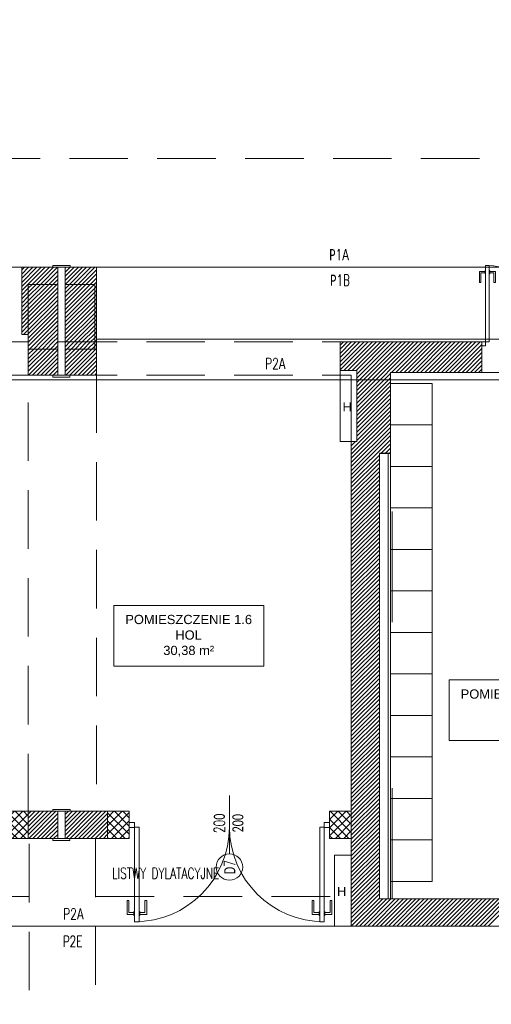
# Model space of a CAD drawing. Header units: millimetres. Extents: x -20020 to 55682, y 3351 to 17623.
# Tile 24 of 49: x -3062 to -2551, y 11325 to 12393. Entities that reach past the tile are written whole.
import ezdxf

# ---------------------------------------------------------------- set-up
doc = ezdxf.new("R2010")
doc.units = ezdxf.units.MM
doc.linetypes.add('ACAD_ISO03W100', pattern=[30, 12, -18])
doc.linetypes.add('HIDDEN', pattern=[9.525, 6.35, -3.175])
doc.layers.get('0').update_dxf_attribs({"color": 252, "lineweight": 9})
for name, color, linetype, lineweight in [('_Drzwi', 252, 'Continuous', 9), ('ARANŻACJA', 252, 'Continuous', 9), ('cienka', 252, 'Continuous', 9), ('ETYKIETY POMIESZCZEŃ', 252, 'Continuous', 9), ('nowe', 252, 'Continuous', 9), ('OKNA', 252, 'Continuous', 9), ('OPISY', 252, 'Continuous', 9), ('PODCIĄG', 252, 'HIDDEN', 9), ('RZUT DACHU', 252, 'Continuous', 9), ('srednia', 252, 'Continuous', 9), ('ŚCIANY KONSTRUKCYJNE', 252, 'Continuous', 9), ('ŚCIANY WYPEŁNIENIE', 252, 'Continuous', 9)]:
    doc.layers.add(name, color=color, linetype=linetype, lineweight=lineweight)
doc.styles.add('MED_ARIAL_Tabela', font='arial.ttf')
doc.styles.get("Standard").update_dxf_attribs({"font": 'romans.shx', "width": 0.7})
pattern_1 = [(45, (-9946.254, 15800.4655), (-4.490128, 4.490128), []), (135, (-9946.254, 15800.4655), (-4.490128, -4.490128), [])]

# ---------------------------------------------------------------- blocks, each defined once
blk = doc.blocks.new('drzwi_wew_901')
blk.add_line((0, 19.2), (0, -12.9))
at = {"color": 0}
for p, q in [((32, -71.6), (30.5, -71.6)), ((30.5, -83.6), (30.5, -71.6)), ((32, -82.1), (32, -71.6)), ((46, -71.6), (47.5, -71.6)), ((46, -82.1), (46, -71.6)), ((47.5, -83.6), (47.5, -71.6)), ((36.5, -83.6), (30.5, -83.6)), ((36.5, -82.1), (32, -82.1)), ((37, -81.1), (36.5, -81.1)), ((36.5, -84.6), (36.5, -81.1)), ((41, -81.1), (41.5, -81.1)), ((41.5, -84.6), (41.5, -81.1)), ((41.5, -82.1), (46, -82.1)), ((41.5, -83.6), (47.5, -83.6)), ((37, -84.6), (36.5, -84.6)), ((41, -84.6), (41.5, -84.6))]:
    blk.add_line(p, q, dxfattribs=at)
for points in [[(-45, -8), (-45, -4), (-41, -4), (-41, -8)], [(41, -8), (37, -8), (37, -90), (41, -90)], [(45, -8), (45, -4), (41, -4), (41, -8)]]:
    blk.add_lwpolyline(points, close=True)
at = {"color": 0, "linetype": 'Continuous', "ltscale": 50}
blk.add_arc((41, -8), 82, 180, 270, dxfattribs=at)

msp = doc.modelspace()

# ---------------------------------------------------------------- hatches: boundary and pattern name
at = {"layer": 'nowe'}
h = msp.add_hatch(dxfattribs=at)
h.set_pattern_fill('NET', color=256, scale=2, angle=45)
h.set_pattern_definition(pattern_1)
h.paths.add_polyline_path([(-3070.86, 11505.05), (-3052.79, 11505.05), (-3052.79, 11534.55), (-3070.86, 11534.55)])
h = msp.add_hatch(dxfattribs=at)
h.set_pattern_fill('NET', color=256, scale=2, angle=45)
h.set_pattern_definition(pattern_1)
h.paths.add_polyline_path([(-2966.79, 11505.05), (-2943.37, 11505.05), (-2943.37, 11534.55), (-2966.79, 11534.55)])
h = msp.add_hatch(dxfattribs=at)
h.set_pattern_fill('NET', color=256, scale=2, angle=45)
h.set_pattern_definition(pattern_1)
h.paths.add_polyline_path([(-2726.22, 11505.05), (-2702.79, 11505.05), (-2702.79, 11534.55), (-2726.22, 11534.55)])

# ---------------------------------------------------------------- linework, layer by layer
for p, q in [((-2834.79, 11551.6), (-2834.79, 11488.47)), ((-2966.79, 11517.05), (-2966.79, 11522.55)), ((-2943.37, 11517.05), (-2943.37, 11522.55)), ((-2943.37, 11522.55), (-2937.6, 11522.55)), ((-2937.6, 11522.55), (-2937.6, 11517.05)), ((-2731.99, 11517.05), (-2731.99, 11522.55)), ((-2731.99, 11522.55), (-2726.22, 11522.55)), ((-2726.22, 11522.55), (-2726.22, 11517.05)), ((-2702.79, 11522.55), (-2702.79, 11517.05)), ((-2937.6, 11517.05), (-2943.37, 11517.05)), ((-2937.6, 11517.53), (-2932.58, 11517.53)), ((-2937.6, 11414.76), (-2937.6, 11517.53)), ((-2932.58, 11517.53), (-2932.58, 11414.76)), ((-2731.99, 11517.53), (-2737, 11517.53)), ((-2737, 11517.53), (-2737, 11414.76)), ((-2731.99, 11414.76), (-2731.99, 11517.53)), ((-2726.22, 11517.05), (-2731.99, 11517.05)), ((-2943.86, 11437.88), (-2945.74, 11437.88)), ((-2945.74, 11422.84), (-2945.74, 11437.88)), ((-2943.86, 11424.72), (-2943.86, 11437.88)), ((-2926.32, 11437.88), (-2924.44, 11437.88)), ((-2926.32, 11424.72), (-2926.32, 11437.88)), ((-2924.44, 11422.84), (-2924.44, 11437.88)), ((-2743.27, 11437.88), (-2745.15, 11437.88)), ((-2745.15, 11422.84), (-2745.15, 11437.88)), ((-2743.27, 11424.72), (-2743.27, 11437.88)), ((-2725.72, 11437.88), (-2723.84, 11437.88)), ((-2725.72, 11424.72), (-2725.72, 11437.88)), ((-2723.84, 11422.84), (-2723.84, 11437.88)), ((-2937.6, 11425.98), (-2938.23, 11425.98)), ((-2938.23, 11421.59), (-2938.23, 11425.98)), ((-2932.58, 11425.98), (-2931.96, 11425.98)), ((-2931.96, 11421.59), (-2931.96, 11425.98)), ((-2737.63, 11421.59), (-2737.63, 11425.98)), ((-2731.36, 11421.59), (-2731.36, 11425.98)), ((-2938.23, 11422.84), (-2945.74, 11422.84)), ((-2938.23, 11424.72), (-2943.86, 11424.72)), ((-2937.6, 11421.59), (-2938.23, 11421.59)), ((-2932.58, 11414.76), (-2937.6, 11414.76)), ((-2932.58, 11421.59), (-2931.96, 11421.59)), ((-2931.96, 11424.72), (-2926.32, 11424.72)), ((-2931.96, 11422.84), (-2924.44, 11422.84)), ((-2737.63, 11422.84), (-2745.15, 11422.84)), ((-2737.63, 11424.72), (-2743.27, 11424.72)), ((-2737, 11421.59), (-2737.63, 11421.59)), ((-2737, 11414.76), (-2731.99, 11414.76)), ((-2731.99, 11421.59), (-2731.36, 11421.59)), ((-2731.36, 11424.72), (-2725.72, 11424.72)), ((-2731.36, 11422.84), (-2723.84, 11422.84))]:
    msp.add_line(p, q)
at = {"linetype": 'Continuous', "ltscale": 50}
for centre, start, end in [((-2937.6, 11517.53), 270, 0), ((-2731.99, 11517.53), 180, 270)]:
    msp.add_arc(centre, 102.8, start, end, dxfattribs=at)
at = {"layer": 'ARANŻACJA'}
for p, q in [((-4817.9, 12124.63), (-1214.12, 12124.55)), ((-2696.79, 12012.55), (-2714.79, 12012.55)), ((-2714.79, 12012.55), (-2714.79, 11935.55)), ((-2696.79, 11935.55), (-2696.79, 12012.55)), ((-2714.79, 11935.55), (-2696.79, 11935.55)), ((-2702.79, 11487.05), (-2720.79, 11487.05)), ((-2720.79, 11487.05), (-2720.79, 11410.05)), ((-2702.79, 11410.05), (-2702.79, 11487.05)), ((-2720.79, 11410.05), (-2702.79, 11410.05))]:
    msp.add_line(p, q, dxfattribs=at)
at = {"layer": 'ARANŻACJA', "linetype": 'ACAD_ISO03W100', "ltscale": 10}
msp.add_lwpolyline([(-2660.29, 11439.55), (-2658.29, 11439.55), (-2658.29, 12010.55)], dxfattribs=at)
at = {"layer": 'ARANŻACJA', "ltscale": 10}
for points in [[(-2615.29, 11953.55), (-2615.29, 11998.55), (-2660.29, 11998.55), (-2660.29, 11953.55)], [(-2615.29, 11908.55), (-2615.29, 11953.55), (-2660.29, 11953.55), (-2660.29, 11908.55)], [(-2615.29, 11863.55), (-2615.29, 11908.55), (-2660.29, 11908.55), (-2660.29, 11863.55)], [(-2615.29, 11818.55), (-2615.29, 11863.55), (-2660.29, 11863.55), (-2660.29, 11818.55)], [(-2615.29, 11773.55), (-2615.29, 11818.55), (-2660.29, 11818.55), (-2660.29, 11773.55)], [(-2615.29, 11728.55), (-2615.29, 11773.55), (-2660.29, 11773.55), (-2660.29, 11728.55)], [(-2615.29, 11683.55), (-2615.29, 11728.55), (-2660.29, 11728.55), (-2660.29, 11683.55)], [(-2615.29, 11638.55), (-2615.29, 11683.55), (-2660.29, 11683.55), (-2660.29, 11638.55)], [(-2615.29, 11593.55), (-2615.29, 11638.55), (-2660.29, 11638.55), (-2660.29, 11593.55)], [(-2615.29, 11548.55), (-2615.29, 11593.55), (-2660.29, 11593.55), (-2660.29, 11548.55)], [(-2615.29, 11503.55), (-2615.29, 11548.55), (-2660.29, 11548.55), (-2660.29, 11503.55)], [(-2615.29, 11458.55), (-2615.29, 11503.55), (-2660.29, 11503.55), (-2660.29, 11458.55)]]:
    msp.add_lwpolyline(points, close=True, dxfattribs=at)
at = {"layer": 'cienka'}
msp.add_line((-3305.79, 11410.05), (-2702.79, 11410.05), dxfattribs=at)
at = {"layer": 'Defpoints'}
msp.add_line((-2660.29, 11922.55), (-2672.29, 11922.55), dxfattribs=at)
at = {"layer": 'ETYKIETY POMIESZCZEŃ'}
for p, q in [((-2960.03, 11757.81), (-2960.03, 11692.03)), ((-2797.48, 11757.81), (-2960.03, 11757.81)), ((-2797.48, 11692.03), (-2797.48, 11757.81)), ((-2960.03, 11692.03), (-2797.48, 11692.03)), ((-2596.58, 11676.97), (-2596.58, 11611.2)), ((-2434.03, 11676.97), (-2596.58, 11676.97)), ((-2596.58, 11611.2), (-2434.03, 11611.2))]:
    msp.add_line(p, q, dxfattribs=at)
at = {"layer": 'nowe'}
for points in [[(-3070.86, 11505.05), (-3052.79, 11505.05), (-3052.79, 11534.55), (-3070.86, 11534.55), (-3070.86, 11505.05)], [(-2966.79, 11505.05), (-2943.37, 11505.05), (-2943.37, 11534.55), (-2966.79, 11534.55), (-2966.79, 11505.05)], [(-2726.22, 11505.05), (-2702.79, 11505.05), (-2702.79, 11534.55), (-2726.22, 11534.55), (-2726.22, 11505.05)]]:
    msp.add_lwpolyline(points, dxfattribs=at)
at = {"layer": 'OKNA'}
for p, q in [((-2966.79, 11517.05), (-2966.79, 11522.55)), ((-2702.79, 11522.55), (-2702.79, 11517.05)), ((-2834.79, 11517.05), (-2834.79, 11517.05))]:
    msp.add_line(p, q, dxfattribs=at)
at = {"layer": 'OPISY'}
msp.add_circle((-2834.79, 11474.16), 14.32, dxfattribs=at)
at = {"layer": 'PODCIĄG', "ltscale": 10}
for p, q in [((-4818.05, 12242.55), (-1214.12, 12242.55)), ((-3305.79, 12043.55), (-2714.79, 12043.55)), ((-2467.29, 12043.55), (-2561.29, 12043.55)), ((-3305.79, 12007.55), (-2714.79, 12007.55)), ((-3052.79, 11533.55), (-3052.79, 12007.55)), ((-2978.79, 12008.55), (-2978.79, 11534.55)), ((-2561.29, 12010.55), (-2467.29, 12010.55)), ((-3051.79, 11150.05), (-3051.79, 11505.05)), ((-2979.79, 11505.05), (-2979.79, 11150.05)), ((-3305.79, 11442.05), (-3051.79, 11442.05)), ((-2979.79, 11442.05), (-2695.79, 11442.05)), ((-3305.79, 11410.05), (-3051.79, 11410.05)), ((-2979.79, 11410.05), (-2695.79, 11410.05))]:
    msp.add_line(p, q, dxfattribs=at)
at = {"layer": 'RZUT DACHU'}
msp.add_lwpolyline([(-4885.12, 14006.55), (-4885.12, 12002.55), (-1152.98, 12002.55), (-1152.98, 14006.55), (-1217.12, 14006.55), (-1217.12, 12002.55)], dxfattribs=at)
at = {"layer": 'srednia'}
for p, q in [((-3026.32, 12126.63), (-3007.57, 12126.63)), ((-3026.32, 12124.59), (-3026.32, 12126.63)), ((-3007.57, 12124.59), (-3026.32, 12124.59)), ((-3012.79, 12124.55), (-3020.79, 12124.55)), ((-3020.79, 12124.55), (-3020.79, 12007.55)), ((-3012.79, 12007.55), (-3012.79, 12124.55)), ((-3007.57, 12126.63), (-3007.57, 12124.59)), ((-2417.79, 12046.59), (-2978.79, 12046.55)), ((-3026.32, 12007.55), (-3007.58, 12007.55)), ((-3026.32, 12005.5), (-3026.32, 12007.55)), ((-3007.58, 12005.5), (-3026.32, 12005.5)), ((-3020.79, 12007.55), (-3012.79, 12007.55)), ((-3007.58, 12007.55), (-3007.58, 12005.5)), ((-3026.17, 11536.59), (-3007.42, 11536.59)), ((-3026.17, 11534.55), (-3026.17, 11536.59)), ((-3007.42, 11534.55), (-3026.17, 11534.55)), ((-3012.79, 11534.55), (-3020.79, 11534.55)), ((-3020.79, 11534.55), (-3020.79, 11505.05)), ((-3012.79, 11505.05), (-3012.79, 11534.55)), ((-3007.42, 11536.59), (-3007.42, 11534.55)), ((-3026.32, 11505.03), (-3007.58, 11505.03)), ((-3026.32, 11502.98), (-3026.32, 11505.03)), ((-3007.58, 11502.98), (-3026.32, 11502.98)), ((-3020.79, 11505.05), (-3012.79, 11505.05)), ((-3007.58, 11505.03), (-3007.58, 11502.98))]:
    msp.add_line(p, q, dxfattribs=at)
for points in [[(-2660.29, 11922.55), (-2660.29, 11439.55), (-2662.89, 11439.55), (-2662.89, 11922.55)], [(-2702.79, 11439.55), (-2702.79, 11439.55), (-2702.79, 11505.05), (-2702.79, 11505.05)]]:
    msp.add_lwpolyline(points, dxfattribs=at)
at = {"layer": 'ŚCIANY KONSTRUKCYJNE'}
for p, q in [((-3059.79, 12124.55), (-2978.79, 12124.55)), ((-3059.79, 12051.55), (-3059.79, 12124.55)), ((-2978.79, 12124.55), (-2978.79, 12007.55)), ((-3052.79, 12105.85), (-3020.79, 12105.85)), ((-3052.79, 12035.85), (-3052.79, 12105.85)), ((-3020.79, 12105.85), (-3020.79, 12035.85)), ((-3012.79, 12105.85), (-2980.79, 12105.85)), ((-3012.79, 12035.85), (-3012.79, 12105.85)), ((-2980.79, 12105.85), (-2980.79, 12035.85)), ((-3052.79, 12051.55), (-3059.79, 12051.55)), ((-3052.79, 12007.55), (-3052.79, 12051.55)), ((-3020.79, 12035.85), (-3052.79, 12035.85)), ((-2980.79, 12035.85), (-3012.79, 12035.85)), ((-2714.79, 12007.55), (-2714.79, 12043.55)), ((-2714.79, 12043.55), (-2561.29, 12043.55)), ((-2561.29, 12043.55), (-2561.29, 12010.55)), ((-2978.79, 12007.55), (-3052.79, 12007.55)), ((-2702.79, 12007.55), (-2714.79, 12007.55)), ((-2702.79, 11517.05), (-2702.79, 12007.55)), ((-2561.29, 12010.55), (-2660.29, 12010.55)), ((-2660.29, 12010.55), (-2660.29, 11922.55)), ((-2660.29, 12010.55), (-2561.29, 12010.55)), ((-2660.29, 11922.55), (-2672.29, 11922.55)), ((-2672.29, 11922.55), (-2672.29, 11439.55)), ((-3052.79, 11505.05), (-3052.79, 11534.55)), ((-3052.79, 11534.55), (-2966.79, 11534.55)), ((-2966.79, 11534.55), (-2966.79, 11505.05)), ((-2702.79, 11410.05), (-2702.79, 11517.05)), ((-2966.79, 11505.05), (-3052.79, 11505.05)), ((-2672.29, 11439.55), (-2431.29, 11439.55)), ((-2379.79, 11410.05), (-2702.79, 11410.05))]:
    msp.add_line(p, q, dxfattribs=at)
at = {"layer": 'ŚCIANY WYPEŁNIENIE', "linetype": 'Continuous'}
for p, q in [((-3059.79, 12121.65), (-3056.9, 12124.55)), ((-3059.79, 12117.16), (-3052.41, 12124.55)), ((-3059.79, 12112.67), (-3047.92, 12124.55)), ((-3059.79, 12108.18), (-3043.43, 12124.55)), ((-3059.79, 12103.69), (-3038.94, 12124.55)), ((-3059.79, 12099.2), (-3034.45, 12124.55)), ((-3048.66, 12105.85), (-3029.96, 12124.55)), ((-3044.16, 12105.85), (-3025.47, 12124.55)), ((-3039.67, 12105.85), (-3020.98, 12124.55)), ((-3035.18, 12105.85), (-3020.79, 12120.24)), ((-3012.79, 12123.75), (-3012, 12124.55)), ((-3012.79, 12119.26), (-3007.51, 12124.55)), ((-3012.79, 12114.77), (-3003.02, 12124.55)), ((-3012.79, 12110.28), (-2998.53, 12124.55)), ((-3012.73, 12105.85), (-2994.04, 12124.55)), ((-3008.24, 12105.85), (-2989.55, 12124.55)), ((-3003.75, 12105.85), (-2985.06, 12124.55)), ((-2999.26, 12105.85), (-2980.57, 12124.55)), ((-2994.77, 12105.85), (-2978.79, 12121.83)), ((-3030.69, 12105.85), (-3020.79, 12115.75)), ((-3026.2, 12105.85), (-3020.79, 12111.26)), ((-2990.28, 12105.85), (-2978.79, 12117.34)), ((-2985.79, 12105.85), (-2978.79, 12112.85)), ((-2981.3, 12105.85), (-2978.79, 12108.36)), ((-3059.79, 12094.71), (-3052.79, 12101.71)), ((-3052.79, 12101.71), (-3048.66, 12105.85)), ((-3052.79, 12097.22), (-3044.16, 12105.85)), ((-3052.79, 12092.73), (-3039.67, 12105.85)), ((-3052.79, 12088.24), (-3035.18, 12105.85)), ((-3052.79, 12083.75), (-3030.69, 12105.85)), ((-3052.79, 12079.26), (-3026.2, 12105.85)), ((-3052.79, 12074.77), (-3021.71, 12105.85)), ((-3052.79, 12070.28), (-3020.79, 12102.28)), ((-3052.79, 12065.79), (-3020.79, 12097.79)), ((-3021.71, 12105.85), (-3020.79, 12106.77)), ((-3012.79, 12105.79), (-3012.73, 12105.85)), ((-3012.79, 12101.3), (-3008.24, 12105.85)), ((-3012.79, 12096.81), (-3003.75, 12105.85)), ((-3012.79, 12092.32), (-2999.26, 12105.85)), ((-3012.79, 12087.83), (-2994.77, 12105.85)), ((-3012.79, 12083.34), (-2990.28, 12105.85)), ((-3012.79, 12078.85), (-2985.79, 12105.85)), ((-3012.79, 12074.36), (-2981.3, 12105.85)), ((-3012.79, 12069.87), (-2980.79, 12101.87)), ((-2980.79, 12101.87), (-2978.79, 12103.87)), ((-2980.79, 12097.38), (-2978.79, 12099.38)), ((-3059.79, 12090.22), (-3052.79, 12097.22)), ((-3059.79, 12085.73), (-3052.79, 12092.73)), ((-3059.79, 12081.24), (-3052.79, 12088.24)), ((-3052.79, 12061.3), (-3020.79, 12093.3)), ((-3052.79, 12056.81), (-3020.79, 12088.81)), ((-3012.79, 12065.38), (-2980.79, 12097.38)), ((-3012.79, 12060.89), (-2980.79, 12092.89)), ((-3012.79, 12056.4), (-2980.79, 12088.4)), ((-2980.79, 12092.89), (-2978.79, 12094.89)), ((-2980.79, 12088.4), (-2978.79, 12090.4)), ((-3059.79, 12076.75), (-3052.79, 12083.75)), ((-3059.79, 12072.26), (-3052.79, 12079.26)), ((-3052.79, 12052.32), (-3020.79, 12084.32)), ((-3052.79, 12047.83), (-3020.79, 12079.83)), ((-3012.79, 12051.91), (-2980.79, 12083.91)), ((-3012.79, 12047.42), (-2980.79, 12079.42)), ((-2980.79, 12083.91), (-2978.79, 12085.91)), ((-2980.79, 12079.42), (-2978.79, 12081.42)), ((-2980.79, 12074.93), (-2978.79, 12076.93)), ((-3059.79, 12067.77), (-3052.79, 12074.77)), ((-3059.79, 12063.28), (-3052.79, 12070.28)), ((-3059.79, 12058.79), (-3052.79, 12065.79)), ((-3052.59, 12043.55), (-3020.79, 12075.34)), ((-3048.1, 12043.55), (-3020.79, 12070.85)), ((-3043.61, 12043.55), (-3020.79, 12066.36)), ((-3012.18, 12043.55), (-2980.79, 12074.93)), ((-3007.69, 12043.55), (-2980.79, 12070.44)), ((-3003.2, 12043.55), (-2980.79, 12065.95)), ((-2980.79, 12070.44), (-2978.79, 12072.44)), ((-2980.79, 12065.95), (-2978.79, 12067.95)), ((-3059.79, 12054.3), (-3052.79, 12061.3)), ((-3058.06, 12051.55), (-3052.79, 12056.81)), ((-3039.12, 12043.55), (-3020.79, 12061.87)), ((-3034.63, 12043.55), (-3020.79, 12057.38)), ((-2998.71, 12043.55), (-2980.79, 12061.46)), ((-2994.22, 12043.55), (-2980.79, 12056.97)), ((-2980.79, 12061.46), (-2978.79, 12063.46)), ((-2980.79, 12056.97), (-2978.79, 12058.97)), ((-3053.57, 12051.55), (-3052.79, 12052.32)), ((-3030.14, 12043.55), (-3020.79, 12052.89)), ((-3025.65, 12043.55), (-3020.79, 12048.4)), ((-2989.73, 12043.55), (-2980.79, 12052.48)), ((-2985.24, 12043.55), (-2980.79, 12047.99)), ((-2980.79, 12052.48), (-2978.79, 12054.48)), ((-2980.79, 12047.99), (-2978.79, 12049.99)), ((-2980.75, 12043.55), (-2978.79, 12045.5)), ((-3052.79, 12043.34), (-3052.59, 12043.55)), ((-3052.79, 12038.85), (-3048.1, 12043.55)), ((-3052.79, 12034.36), (-3051.3, 12035.85)), ((-3052.79, 12029.87), (-3046.81, 12035.85)), ((-3052.79, 12025.38), (-3042.32, 12035.85)), ((-3052.79, 12020.89), (-3037.83, 12035.85)), ((-3052.79, 12016.4), (-3033.34, 12035.85)), ((-3052.79, 12011.91), (-3028.85, 12035.85)), ((-3052.67, 12007.55), (-3024.36, 12035.85)), ((-3051.3, 12035.85), (-3043.61, 12043.55)), ((-3048.18, 12007.55), (-3020.79, 12034.93)), ((-3046.81, 12035.85), (-3039.12, 12043.55)), ((-3042.32, 12035.85), (-3034.63, 12043.55)), ((-3037.83, 12035.85), (-3030.14, 12043.55)), ((-3033.34, 12035.85), (-3025.65, 12043.55)), ((-3028.85, 12035.85), (-3021.16, 12043.55)), ((-3024.36, 12035.85), (-3020.79, 12039.42)), ((-3021.16, 12043.55), (-3020.79, 12043.91)), ((-3012.79, 12042.93), (-3012.18, 12043.55)), ((-3012.79, 12038.44), (-3007.69, 12043.55)), ((-3012.79, 12033.95), (-3010.89, 12035.85)), ((-3012.79, 12029.46), (-3006.4, 12035.85)), ((-3012.79, 12024.97), (-3001.91, 12035.85)), ((-3012.79, 12020.48), (-2997.42, 12035.85)), ((-3012.79, 12015.99), (-2992.93, 12035.85)), ((-3012.79, 12011.5), (-2988.44, 12035.85)), ((-3012.26, 12007.55), (-2983.95, 12035.85)), ((-3010.89, 12035.85), (-3003.2, 12043.55)), ((-3007.77, 12007.55), (-2978.79, 12036.52)), ((-3006.4, 12035.85), (-2998.71, 12043.55)), ((-3001.91, 12035.85), (-2994.22, 12043.55)), ((-2997.42, 12035.85), (-2989.73, 12043.55)), ((-2992.93, 12035.85), (-2985.24, 12043.55)), ((-2988.44, 12035.85), (-2980.79, 12043.5)), ((-2983.95, 12035.85), (-2980.79, 12039.01)), ((-2980.79, 12043.5), (-2980.75, 12043.55)), ((-2980.79, 12039.01), (-2978.79, 12041.01)), ((-2714.79, 12040.09), (-2711.34, 12043.55)), ((-2714.79, 12035.6), (-2706.85, 12043.55)), ((-2714.79, 12031.11), (-2702.36, 12043.55)), ((-2714.79, 12026.62), (-2697.87, 12043.55)), ((-2714.79, 12022.13), (-2693.38, 12043.55)), ((-2714.79, 12017.64), (-2688.89, 12043.55)), ((-2714.79, 12013.15), (-2684.4, 12043.55)), ((-2710.91, 12012.55), (-2679.91, 12043.55)), ((-2706.42, 12012.55), (-2675.42, 12043.55)), ((-2701.93, 12012.55), (-2670.93, 12043.55)), ((-2697.44, 12012.55), (-2666.44, 12043.55)), ((-2696.79, 12008.7), (-2661.95, 12043.55)), ((-2696.79, 12004.21), (-2657.46, 12043.55)), ((-2696.79, 11999.72), (-2652.97, 12043.55)), ((-2696.79, 11995.23), (-2648.48, 12043.55)), ((-2696.79, 11990.74), (-2643.99, 12043.55)), ((-2696.79, 11986.25), (-2639.5, 12043.55)), ((-2696.79, 11981.76), (-2635.01, 12043.55)), ((-2696.79, 11977.27), (-2630.52, 12043.55)), ((-2659.03, 12010.55), (-2626.03, 12043.55)), ((-2654.54, 12010.55), (-2621.54, 12043.55)), ((-2650.05, 12010.55), (-2617.05, 12043.55)), ((-2645.56, 12010.55), (-2612.56, 12043.55)), ((-2641.07, 12010.55), (-2608.07, 12043.55)), ((-2636.58, 12010.55), (-2603.58, 12043.55)), ((-2632.09, 12010.55), (-2599.09, 12043.55)), ((-2627.6, 12010.55), (-2594.6, 12043.55)), ((-2623.11, 12010.55), (-2590.11, 12043.55)), ((-2618.62, 12010.55), (-2585.62, 12043.55)), ((-2614.13, 12010.55), (-2581.13, 12043.55)), ((-2609.64, 12010.55), (-2576.64, 12043.55)), ((-2605.15, 12010.55), (-2572.15, 12043.55)), ((-2600.66, 12010.55), (-2567.66, 12043.55)), ((-2596.17, 12010.55), (-2563.17, 12043.55)), ((-2591.68, 12010.55), (-2561.29, 12040.93)), ((-2587.19, 12010.55), (-2561.29, 12036.44)), ((-3043.69, 12007.55), (-3020.79, 12030.44)), ((-3039.2, 12007.55), (-3020.79, 12025.95)), ((-3003.28, 12007.55), (-2978.79, 12032.03)), ((-2998.79, 12007.55), (-2978.79, 12027.54)), ((-2994.3, 12007.55), (-2978.79, 12023.05)), ((-2582.7, 12010.55), (-2561.29, 12031.95)), ((-2578.21, 12010.55), (-2561.29, 12027.46)), ((-2573.72, 12010.55), (-2561.29, 12022.97)), ((-3034.71, 12007.55), (-3020.79, 12021.46)), ((-3030.22, 12007.55), (-3020.79, 12016.97)), ((-3025.73, 12007.55), (-3020.79, 12012.48)), ((-2989.81, 12007.55), (-2978.79, 12018.56)), ((-2985.32, 12007.55), (-2978.79, 12014.07)), ((-2569.23, 12010.55), (-2561.29, 12018.48)), ((-2564.74, 12010.55), (-2561.29, 12013.99)), ((-3021.24, 12007.55), (-3020.79, 12007.99)), ((-2980.83, 12007.55), (-2978.79, 12009.58)), ((-2696.79, 11972.78), (-2660.29, 12009.28)), ((-2696.79, 11968.29), (-2660.29, 12004.79)), ((-2696.79, 11963.8), (-2660.29, 12000.3)), ((-2696.79, 11959.31), (-2660.29, 11995.81)), ((-2696.79, 11954.82), (-2660.29, 11991.32)), ((-2696.79, 11950.33), (-2660.29, 11986.83)), ((-2696.79, 11945.84), (-2660.29, 11982.34)), ((-2696.79, 11941.35), (-2660.29, 11977.85)), ((-2696.79, 11936.86), (-2660.29, 11973.36)), ((-2702.79, 11926.37), (-2660.29, 11968.87)), ((-2702.79, 11921.88), (-2660.29, 11964.38)), ((-2702.79, 11917.39), (-2660.29, 11959.89)), ((-2702.79, 11912.9), (-2660.29, 11955.4)), ((-2702.79, 11908.41), (-2660.29, 11950.91)), ((-2702.79, 11903.92), (-2660.29, 11946.42)), ((-2702.79, 11899.43), (-2660.29, 11941.93)), ((-2702.79, 11894.94), (-2660.29, 11937.44)), ((-2702.79, 11935.35), (-2702.6, 11935.55)), ((-2702.79, 11930.86), (-2698.11, 11935.55)), ((-2670.7, 11922.55), (-2660.29, 11932.95)), ((-2666.21, 11922.55), (-2660.29, 11928.46)), ((-2702.79, 11890.45), (-2672.29, 11920.95)), ((-2702.79, 11885.96), (-2672.29, 11916.46)), ((-2661.72, 11922.55), (-2660.29, 11923.97)), ((-2702.79, 11881.47), (-2672.29, 11911.97)), ((-2702.79, 11876.98), (-2672.29, 11907.48)), ((-2702.79, 11872.49), (-2672.29, 11902.99)), ((-2702.79, 11868), (-2672.29, 11898.5)), ((-2702.79, 11863.51), (-2672.29, 11894.01)), ((-2702.79, 11859.02), (-2672.29, 11889.52)), ((-2702.79, 11854.53), (-2672.29, 11885.03)), ((-2702.79, 11850.04), (-2672.29, 11880.54)), ((-2702.79, 11845.55), (-2672.29, 11876.05)), ((-2702.79, 11841.06), (-2672.29, 11871.56)), ((-2702.79, 11836.56), (-2672.29, 11867.06)), ((-2702.79, 11832.07), (-2672.29, 11862.57)), ((-2702.79, 11827.58), (-2672.29, 11858.08)), ((-2702.79, 11823.09), (-2672.29, 11853.59)), ((-2702.79, 11818.6), (-2672.29, 11849.1)), ((-2702.79, 11814.11), (-2672.29, 11844.61)), ((-2702.79, 11809.62), (-2672.29, 11840.12)), ((-2702.79, 11805.13), (-2672.29, 11835.63)), ((-2702.79, 11800.64), (-2672.29, 11831.14)), ((-2702.79, 11796.15), (-2672.29, 11826.65)), ((-2702.79, 11791.66), (-2672.29, 11822.16)), ((-2702.79, 11787.17), (-2672.29, 11817.67)), ((-2702.79, 11782.68), (-2672.29, 11813.18)), ((-2702.79, 11778.19), (-2672.29, 11808.69)), ((-2702.79, 11773.7), (-2672.29, 11804.2)), ((-2702.79, 11769.21), (-2672.29, 11799.71)), ((-2702.79, 11764.72), (-2672.29, 11795.22)), ((-2702.79, 11760.23), (-2672.29, 11790.73)), ((-2702.79, 11755.74), (-2672.29, 11786.24)), ((-2702.79, 11751.25), (-2672.29, 11781.75)), ((-2702.79, 11746.76), (-2672.29, 11777.26)), ((-2702.79, 11742.27), (-2672.29, 11772.77)), ((-2702.79, 11737.78), (-2672.29, 11768.28)), ((-2702.79, 11733.29), (-2672.29, 11763.79)), ((-2702.79, 11728.8), (-2672.29, 11759.3)), ((-2702.79, 11724.31), (-2672.29, 11754.81)), ((-2702.79, 11719.82), (-2672.29, 11750.32)), ((-2702.79, 11715.33), (-2672.29, 11745.83)), ((-2702.79, 11710.84), (-2672.29, 11741.34)), ((-2702.79, 11706.35), (-2672.29, 11736.85)), ((-2702.79, 11701.86), (-2672.29, 11732.36)), ((-2702.79, 11697.37), (-2672.29, 11727.87)), ((-2702.79, 11692.88), (-2672.29, 11723.38)), ((-2702.79, 11688.39), (-2672.29, 11718.89)), ((-2702.79, 11683.9), (-2672.29, 11714.4)), ((-2702.79, 11679.41), (-2672.29, 11709.91)), ((-2702.79, 11674.92), (-2672.29, 11705.42)), ((-2702.79, 11670.43), (-2672.29, 11700.93)), ((-2702.79, 11665.94), (-2672.29, 11696.44)), ((-2702.79, 11661.45), (-2672.29, 11691.95)), ((-2702.79, 11656.96), (-2672.29, 11687.46)), ((-2702.79, 11652.47), (-2672.29, 11682.97)), ((-2702.79, 11647.98), (-2672.29, 11678.48)), ((-2702.79, 11643.49), (-2672.29, 11673.99)), ((-2702.79, 11639), (-2672.29, 11669.5)), ((-2702.79, 11634.51), (-2672.29, 11665.01)), ((-2702.79, 11630.02), (-2672.29, 11660.52)), ((-2702.79, 11625.53), (-2672.29, 11656.03)), ((-2702.79, 11621.04), (-2672.29, 11651.54)), ((-2702.79, 11616.55), (-2672.29, 11647.05)), ((-2702.79, 11612.06), (-2672.29, 11642.56)), ((-2702.79, 11607.57), (-2672.29, 11638.07)), ((-2702.79, 11603.08), (-2672.29, 11633.58)), ((-2702.79, 11598.59), (-2672.29, 11629.09)), ((-2702.79, 11594.1), (-2672.29, 11624.6)), ((-2702.79, 11589.61), (-2672.29, 11620.11)), ((-2702.79, 11585.12), (-2672.29, 11615.62)), ((-2702.79, 11580.63), (-2672.29, 11611.13)), ((-2702.79, 11576.14), (-2672.29, 11606.64)), ((-2702.79, 11571.65), (-2672.29, 11602.15)), ((-2702.79, 11567.16), (-2672.29, 11597.66)), ((-2702.79, 11562.67), (-2672.29, 11593.17)), ((-2702.79, 11558.18), (-2672.29, 11588.68)), ((-2702.79, 11553.69), (-2672.29, 11584.19)), ((-2702.79, 11549.2), (-2672.29, 11579.7)), ((-2702.79, 11544.71), (-2672.29, 11575.21)), ((-2702.79, 11540.22), (-2672.29, 11570.72)), ((-2702.79, 11535.73), (-2672.29, 11566.23)), ((-2702.79, 11531.24), (-2672.29, 11561.74)), ((-2702.79, 11526.75), (-2672.29, 11557.25)), ((-2702.79, 11522.26), (-2672.29, 11552.76)), ((-2702.79, 11517.77), (-2672.29, 11548.27)), ((-2702.79, 11513.28), (-2672.29, 11543.78)), ((-3052.79, 11531.47), (-3049.72, 11534.55)), ((-3052.79, 11526.98), (-3045.23, 11534.55)), ((-3052.79, 11522.49), (-3040.74, 11534.55)), ((-3052.79, 11518), (-3036.25, 11534.55)), ((-3052.79, 11513.51), (-3031.76, 11534.55)), ((-3052.79, 11509.02), (-3027.26, 11534.55)), ((-3052.27, 11505.05), (-3022.77, 11534.55)), ((-3047.78, 11505.05), (-3020.79, 11532.04)), ((-3012.79, 11531.06), (-3009.3, 11534.55)), ((-3012.79, 11526.56), (-3004.81, 11534.55)), ((-3012.79, 11522.07), (-3000.32, 11534.55)), ((-3012.79, 11517.58), (-2995.83, 11534.55)), ((-3012.79, 11513.09), (-2991.34, 11534.55)), ((-3012.79, 11508.6), (-2986.85, 11534.55)), ((-3011.86, 11505.05), (-2982.36, 11534.55)), ((-3007.37, 11505.05), (-2977.87, 11534.55)), ((-3002.88, 11505.05), (-2973.38, 11534.55)), ((-2998.39, 11505.05), (-2968.89, 11534.55)), ((-2993.9, 11505.05), (-2966.79, 11532.15)), ((-2702.79, 11508.79), (-2672.29, 11539.29)), ((-2702.79, 11504.3), (-2672.29, 11534.8)), ((-3043.29, 11505.05), (-3020.79, 11527.55)), ((-3038.8, 11505.05), (-3020.79, 11523.06)), ((-2989.41, 11505.05), (-2966.79, 11527.66)), ((-2984.92, 11505.05), (-2966.79, 11523.17)), ((-2702.79, 11499.81), (-2672.29, 11530.31)), ((-2702.79, 11495.32), (-2672.29, 11525.82)), ((-2702.79, 11490.83), (-2672.29, 11521.33)), ((-3034.31, 11505.05), (-3020.79, 11518.56)), ((-3029.82, 11505.05), (-3020.79, 11514.07)), ((-2980.43, 11505.05), (-2966.79, 11518.68)), ((-2975.94, 11505.05), (-2966.79, 11514.19)), ((-2702.79, 11486.33), (-2672.29, 11516.83)), ((-2702.79, 11481.84), (-2672.29, 11512.34)), ((-3025.33, 11505.05), (-3020.79, 11509.58)), ((-3020.84, 11505.05), (-3020.79, 11505.09)), ((-2971.45, 11505.05), (-2966.79, 11509.7)), ((-2966.96, 11505.05), (-2966.79, 11505.21)), ((-2702.79, 11477.35), (-2672.29, 11507.85)), ((-2702.79, 11472.86), (-2672.29, 11503.36)), ((-2702.79, 11468.37), (-2672.29, 11498.87)), ((-2702.79, 11463.88), (-2672.29, 11494.38)), ((-2702.79, 11459.39), (-2672.29, 11489.89)), ((-2702.79, 11454.9), (-2672.29, 11485.4)), ((-2702.79, 11450.41), (-2672.29, 11480.91)), ((-2702.79, 11445.92), (-2672.29, 11476.42)), ((-2702.79, 11441.43), (-2672.29, 11471.93)), ((-2702.79, 11436.94), (-2672.29, 11467.44)), ((-2702.79, 11432.45), (-2672.29, 11462.95)), ((-2702.79, 11427.96), (-2672.29, 11458.46)), ((-2702.79, 11423.47), (-2672.29, 11453.97)), ((-2702.79, 11418.98), (-2672.29, 11449.48)), ((-2702.79, 11414.49), (-2672.29, 11444.99)), ((-2702.75, 11410.05), (-2672.29, 11440.5)), ((-2698.26, 11410.05), (-2668.76, 11439.55)), ((-2693.77, 11410.05), (-2664.27, 11439.55)), ((-2689.28, 11410.05), (-2659.78, 11439.55)), ((-2684.79, 11410.05), (-2655.29, 11439.55)), ((-2680.3, 11410.05), (-2650.8, 11439.55)), ((-2675.81, 11410.05), (-2646.31, 11439.55)), ((-2671.32, 11410.05), (-2641.82, 11439.55)), ((-2666.83, 11410.05), (-2637.33, 11439.55)), ((-2662.34, 11410.05), (-2632.84, 11439.55)), ((-2657.85, 11410.05), (-2628.35, 11439.55)), ((-2653.36, 11410.05), (-2623.86, 11439.55)), ((-2648.87, 11410.05), (-2619.37, 11439.55)), ((-2644.38, 11410.05), (-2614.88, 11439.55)), ((-2639.89, 11410.05), (-2610.39, 11439.55)), ((-2635.4, 11410.05), (-2605.9, 11439.55)), ((-2630.91, 11410.05), (-2601.41, 11439.55)), ((-2626.42, 11410.05), (-2596.92, 11439.55)), ((-2621.93, 11410.05), (-2592.43, 11439.55)), ((-2617.44, 11410.05), (-2587.94, 11439.55)), ((-2612.95, 11410.05), (-2583.45, 11439.55)), ((-2608.46, 11410.05), (-2578.96, 11439.55)), ((-2603.97, 11410.05), (-2574.47, 11439.55)), ((-2599.48, 11410.05), (-2569.98, 11439.55)), ((-2594.99, 11410.05), (-2565.49, 11439.55)), ((-2590.5, 11410.05), (-2561, 11439.55)), ((-2586.01, 11410.05), (-2556.51, 11439.55)), ((-2581.52, 11410.05), (-2552.02, 11439.55)), ((-2577.03, 11410.05), (-2547.53, 11439.55)), ((-2572.54, 11410.05), (-2543.04, 11439.55)), ((-2568.05, 11410.05), (-2538.55, 11439.55)), ((-2563.56, 11410.05), (-2534.06, 11439.55)), ((-2559.07, 11410.05), (-2529.57, 11439.55)), ((-2554.58, 11410.05), (-2525.08, 11439.55))]:
    msp.add_line(p, q, dxfattribs=at)

# ---------------------------------------------------------------- block references
at = {"layer": '_Drzwi', "extrusion": (0, 0, -1), "xscale": -1.011111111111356, "yscale": 1.011111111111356, "zscale": -1.011111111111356, "rotation": 180}
msp.add_blockref('drzwi_wew_901', (2515.79, 12035.46), dxfattribs=at)

# ---------------------------------------------------------------- texts
at = {"layer": 'ARANŻACJA', "style": 'MED_ARIAL_Tabela'}
for p in [(-2712.32, 11968.14), (-2718.32, 11442.64)]:
    msp.add_text('H', height=10, dxfattribs=at).set_placement(p)
at = {"layer": 'ETYKIETY POMIESZCZEŃ', "style": 'MED_ARIAL_Tabela'}
for s, p in [('POMIESZCZENIE 1.6', (-2947.68, 11737.6)), ('HOL', (-2893.43, 11720.75)), ('30,38 m²', (-2906.5, 11704.05)), ('POMIESZCZENIE 1.3', (-2584.23, 11656.76))]:
    msp.add_text(s, height=10, dxfattribs=at).set_placement(p)
at = {"layer": 'OPISY', "char_height": 12}
for s, insert, width, attachment_point in [('{\\fCalibri Light|b0|i0|c238|p34;P}1{\\fCalibri Light|b0|i0|c238|p34;A}', (-2705.13, 12144.24), 32.1072, 3), ('{\\fCalibri Light|b0|i0|c238|p34;P}1B', (-2704.18, 12116.53), 32.1072, 3), ('P2{\\fCalibri Light|b0|i0|c238|p34;A}', (-2773.87, 12026.07), 32.1072, 3), ('LISTWY DYLATACYJNE', (-2845.78, 11461.32), 272.6252, 9), ('P2{\\fCalibri Light|b0|i0|c238|p34;A}', (-2992.55, 11429.3), 32.1072, 3), ('P2E', (-2993.9, 11399.48), 32.1072, 3)]:
    msp.add_mtext(s, dxfattribs=dict(at, insert=insert, width=width, attachment_point=attachment_point))
at = {"layer": 'OPISY', "char_height": 12, "width": 48.1576, "attachment_point": 5, "rotation": 90.26652}
for s, insert in [('20{\\fCalibri Light|b0|i0|c238|p34;0\\P200}', (-2835.6, 11521.63)), ('{\\fCalibri Light|b0|i0|c238|p34;D}7', (-2834.48, 11473.93))]:
    msp.add_mtext(s, dxfattribs=dict(at, insert=insert))

doc.saveas('drawing.dxf')
